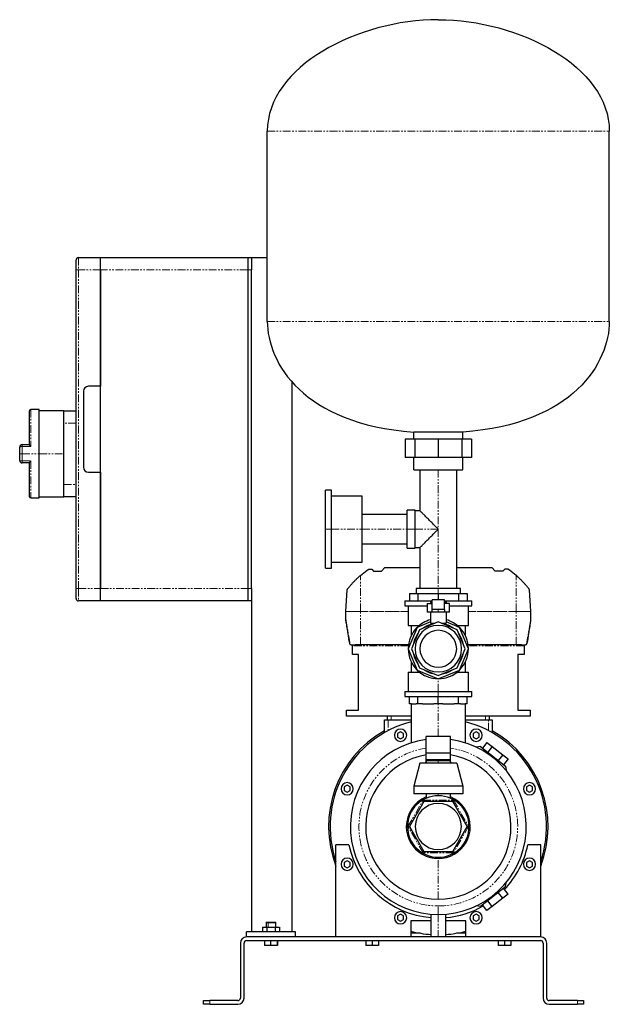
# Model space of a CAD drawing. Header units: millimetres. Extents: x 15 to 1416, y 13 to 816.
# Tile 3 of 3: x 935 to 1416, y 13 to 816. Entities that reach past the tile are written whole.
import ezdxf

# ---------------------------------------------------------------- set-up
doc = ezdxf.new("R2010")
doc.units = ezdxf.units.MM
doc.linetypes.add('PHANTOM', pattern=[12.7, 6.35, -1.27, 1.27, -1.27, 1.27, -1.27])

msp = doc.modelspace()

# ---------------------------------------------------------------- linework, layer by layer
at = {"color": 7, "linetype": 'Continuous', "lineweight": 25}
for p, q in [((1137.26, 569.81), (1137.26, 724.81)), ((1416.26, 569.81), (1416.26, 724.81)), ((981.26, 611.81), (981.26, 619.81)), ((983.26, 621.81), (1001.26, 621.81)), ((1001.26, 621.81), (1121.26, 621.81)), ((1001.26, 611.81), (1001.26, 621.81)), ((1121.26, 621.81), (1121.26, 611.81)), ((1121.26, 621.81), (1124.26, 621.81)), ((1124.26, 621.81), (1124.26, 611.81)), ((1124.26, 621.81), (1137.26, 621.81)), ((981.26, 351.81), (981.26, 611.81)), ((1001.26, 351.81), (1001.26, 611.81)), ((1001.26, 611.81), (1001.26, 516.81)), ((1121.26, 611.81), (1121.26, 351.81)), ((1124.26, 351.81), (1124.26, 611.81)), ((1001.26, 516.81), (991.26, 516.81)), ((1157.26, 520.64), (1157.26, 71.81)), ((987.26, 512.81), (987.26, 450.81)), ((943.26, 469.2), (943.26, 496.81)), ((951.26, 497.81), (944.26, 497.81)), ((951.26, 461.81), (951.26, 497.81)), ((971.26, 496.81), (951.26, 496.81)), ((971.26, 496.81), (981.26, 496.81)), ((971.26, 486.81), (971.26, 496.81)), ((971.26, 461.81), (971.26, 486.81)), ((1249.7, 473.81), (1249.7, 458.81)), ((1257.62, 473.81), (1249.7, 473.81)), ((1296.76, 479.51), (1256.76, 479.51)), ((1256.76, 473.81), (1256.76, 479.51)), ((1257.62, 473.81), (1257.62, 458.81)), ((1276.76, 473.81), (1257.62, 473.81)), ((1276.76, 473.81), (1276.76, 458.81)), ((1295.89, 473.81), (1276.76, 473.81)), ((1295.89, 473.81), (1295.89, 458.81)), ((1303.82, 473.81), (1295.89, 473.81)), ((1296.76, 473.81), (1296.76, 479.51)), ((1303.82, 473.81), (1303.82, 458.81)), ((935.26, 461.81), (935.26, 467.31)), ((937.26, 469.31), (943.26, 469.31)), ((935.26, 456.31), (935.26, 461.81)), ((951.26, 425.81), (951.26, 461.81)), ((971.26, 436.81), (971.26, 461.81)), ((1257.62, 458.81), (1249.7, 458.81)), ((1256.76, 448.81), (1256.76, 458.81)), ((1276.76, 458.81), (1257.62, 458.81)), ((1295.89, 458.81), (1276.76, 458.81)), ((1303.82, 458.81), (1295.89, 458.81)), ((1296.76, 448.81), (1296.76, 458.81)), ((943.26, 454.31), (937.26, 454.31)), ((943.26, 426.81), (943.26, 454.43)), ((991.26, 446.81), (1001.26, 446.81)), ((1001.26, 446.81), (1001.26, 351.81)), ((1256.76, 448.81), (1296.76, 448.81)), ((1261.76, 448.81), (1261.76, 415.31)), ((1291.76, 351.81), (1291.76, 448.81)), ((971.26, 426.81), (971.26, 436.81)), ((944.26, 425.81), (951.26, 425.81)), ((951.26, 426.81), (971.26, 426.81)), ((981.26, 426.81), (971.26, 426.81)), ((1189.66, 432.11), (1184.66, 432.11)), ((1184.66, 400.31), (1184.66, 432.11)), ((1189.66, 400.31), (1189.66, 432.11)), ((1214.66, 427.11), (1189.66, 427.11)), ((1214.66, 400.31), (1214.66, 427.11)), ((1251.26, 412.31), (1214.66, 412.31)), ((1257.76, 415.81), (1251.26, 415.81)), ((1251.26, 400.31), (1251.26, 415.81)), ((1257.76, 400.31), (1257.76, 415.81)), ((1261.76, 415.31), (1257.76, 415.31)), ((1184.66, 368.51), (1184.66, 400.31)), ((1189.66, 368.51), (1189.66, 400.31)), ((1214.66, 373.51), (1214.66, 400.31)), ((1251.26, 384.81), (1251.26, 400.31)), ((1257.76, 384.81), (1257.76, 400.31)), ((1214.66, 388.31), (1251.26, 388.31)), ((1251.26, 384.81), (1257.76, 384.81)), ((1257.76, 385.31), (1261.76, 385.31)), ((1261.76, 385.31), (1261.76, 351.81)), ((1189.66, 373.51), (1214.66, 373.51)), ((1184.66, 368.51), (1189.66, 368.51)), ((1218.78, 366.89), (1220.03, 367.57)), ((1220.03, 367.57), (1222.51, 367.57)), ((1222.51, 367.57), (1223.99, 366.11)), ((1223.99, 366.11), (1230.28, 366.11)), ((1230.28, 366.11), (1233.08, 369.11)), ((1233.08, 369.11), (1261.76, 369.11)), ((1291.76, 369.11), (1320.43, 369.11)), ((1323.23, 366.11), (1320.43, 369.11)), ((1329.52, 366.11), (1323.23, 366.11)), ((1331, 367.57), (1329.52, 366.11)), ((1333.48, 367.57), (1331, 367.57)), ((1334.73, 366.89), (1333.48, 367.57)), ((981.26, 343.81), (981.26, 351.81)), ((1001.26, 341.81), (1001.26, 351.81)), ((1121.26, 351.81), (1121.26, 341.81)), ((1124.26, 351.81), (1124.26, 341.81)), ((1201.38, 333.24), (1202.3, 350.92)), ((1253.31, 347.81), (1253.31, 341.81)), ((1253.31, 347.81), (1260.17, 347.81)), ((1258.76, 351.81), (1258.76, 347.81)), ((1276.76, 351.81), (1258.76, 351.81)), ((1260.17, 347.81), (1260.17, 341.81)), ((1260.17, 347.81), (1276.76, 347.81)), ((1294.76, 351.81), (1276.76, 351.81)), ((1276.76, 347.81), (1276.76, 342.56)), ((1276.76, 347.81), (1293.34, 347.81)), ((1293.34, 347.81), (1293.34, 341.81)), ((1293.34, 347.81), (1300.21, 347.81)), ((1294.76, 347.81), (1294.76, 351.81)), ((1300.21, 347.81), (1300.21, 341.81)), ((1352.14, 333.24), (1351.21, 350.92)), ((1001.26, 341.81), (983.26, 341.81)), ((1121.26, 341.81), (1001.26, 341.81)), ((1124.26, 341.81), (1121.26, 341.81)), ((1124.26, 341.81), (1124.26, 71.81)), ((1249.33, 341.81), (1249.33, 337.81)), ((1249.33, 341.81), (1271.76, 341.81)), ((1249.33, 337.81), (1267.76, 337.81)), ((1252.25, 337.81), (1252.25, 321.81)), ((1267.76, 339.56), (1267.76, 332.56)), ((1267.76, 339.56), (1271.76, 339.56)), ((1270.26, 340.96), (1270.26, 339.56)), ((1270.26, 340.96), (1271.76, 340.96)), ((1271.76, 334.9), (1271.76, 342.56)), ((1281.76, 342.56), (1271.76, 342.56)), ((1281.76, 334.9), (1281.76, 342.56)), ((1281.76, 341.81), (1304.18, 341.81)), ((1281.76, 340.96), (1283.26, 340.96)), ((1285.76, 339.56), (1281.76, 339.56)), ((1283.26, 340.96), (1283.26, 339.56)), ((1285.76, 332.56), (1285.76, 339.56)), ((1285.76, 337.81), (1304.18, 337.81)), ((1301.26, 321.81), (1301.26, 337.81)), ((1304.18, 337.81), (1304.18, 341.81)), ((1201.39, 326.33), (1201.37, 333.18)), ((1271.76, 332.56), (1267.76, 332.56)), ((1270.26, 332.56), (1270.26, 323.54)), ((1276.76, 334.9), (1271.76, 334.9)), ((1276.76, 332.56), (1271.76, 332.56)), ((1281.76, 334.9), (1276.76, 334.9)), ((1281.76, 332.56), (1276.76, 332.56)), ((1285.76, 332.56), (1281.76, 332.56)), ((1283.26, 332.56), (1283.26, 323.54)), ((1352.13, 326.33), (1352.14, 333.18)), ((1252.25, 321.81), (1261.29, 321.81)), ((1254.65, 321.81), (1254.65, 313.38)), ((1270.26, 324.68), (1259.39, 320.18)), ((1276.76, 324.68), (1261.3, 318.27)), ((1270.26, 323.54), (1274.02, 323.54)), ((1292.21, 318.27), (1276.76, 324.68)), ((1279.49, 323.54), (1283.26, 323.54)), ((1294.12, 320.18), (1283.26, 324.68)), ((1292.22, 321.81), (1301.26, 321.81)), ((1298.86, 313.38), (1298.86, 321.81)), ((1259.39, 320.18), (1252.2, 302.81)), ((1261.3, 318.27), (1254.89, 302.81)), ((1298.62, 302.81), (1292.21, 318.27)), ((1301.31, 302.81), (1294.12, 320.18)), ((1205.76, 306.11), (1205.45, 306.11)), ((1206.76, 298.11), (1206.76, 306.11)), ((1206.76, 306.11), (1206.93, 306.11)), ((1213.26, 306.11), (1208.89, 306.11)), ((1252.48, 306.11), (1213.26, 306.11)), ((1340.26, 306.11), (1301.03, 306.11)), ((1344.62, 306.11), (1340.26, 306.11)), ((1346.58, 306.11), (1346.76, 306.11)), ((1346.76, 306.11), (1346.76, 298.11)), ((1348.06, 306.11), (1347.76, 306.11)), ((1211.76, 298.11), (1206.76, 298.11)), ((1211.76, 252.81), (1211.76, 298.11)), ((1252.2, 302.81), (1259.39, 285.45)), ((1254.89, 302.81), (1261.3, 287.35)), ((1292.21, 287.35), (1298.62, 302.81)), ((1294.12, 285.45), (1301.31, 302.81)), ((1346.76, 298.11), (1341.76, 298.11)), ((1341.76, 298.11), (1341.76, 252.81)), ((1254.65, 292.25), (1254.65, 283.81)), ((1298.86, 283.81), (1298.86, 292.25)), ((1252.25, 283.81), (1252.25, 267.81)), ((1252.25, 283.81), (1261.29, 283.81)), ((1259.39, 285.45), (1276.76, 278.26)), ((1261.3, 287.35), (1276.76, 280.95)), ((1276.76, 280.95), (1292.21, 287.35)), ((1276.76, 278.26), (1294.12, 285.45)), ((1292.22, 283.81), (1301.26, 283.81)), ((1301.26, 267.81), (1301.26, 283.81)), ((1249.33, 267.81), (1249.33, 263.81)), ((1249.33, 267.81), (1276.76, 267.81)), ((1276.76, 267.81), (1304.18, 267.81)), ((1304.18, 263.81), (1304.18, 267.81)), ((1249.33, 263.81), (1276.76, 263.81)), ((1253.31, 257.81), (1253.31, 263.81)), ((1254.8, 257.81), (1253.31, 257.81)), ((1254.51, 257.81), (1254.51, 226.03)), ((1254.8, 257.81), (1258.68, 257.81)), ((1260.17, 257.81), (1258.68, 257.81)), ((1260.17, 257.81), (1260.17, 263.81)), ((1263.78, 257.81), (1260.17, 257.81)), ((1263.78, 257.81), (1273.15, 257.81)), ((1276.76, 257.81), (1273.15, 257.81)), ((1276.76, 263.81), (1304.18, 263.81)), ((1276.76, 257.81), (1276.76, 263.81)), ((1280.36, 257.81), (1276.76, 257.81)), ((1280.36, 257.81), (1289.73, 257.81)), ((1293.34, 257.81), (1289.73, 257.81)), ((1293.34, 257.81), (1293.34, 263.81)), ((1294.83, 257.81), (1293.34, 257.81)), ((1294.83, 257.81), (1298.71, 257.81)), ((1300.21, 257.81), (1298.71, 257.81)), ((1299.01, 226.03), (1299.01, 257.81)), ((1300.21, 257.81), (1300.21, 263.81)), ((1201.76, 247.81), (1201.76, 252.81)), ((1201.76, 252.81), (1211.76, 252.81)), ((1341.76, 252.81), (1351.76, 252.81)), ((1351.76, 252.81), (1351.76, 247.81)), ((1254.51, 247.81), (1201.76, 247.81)), ((1232.76, 234.31), (1232.76, 244.81)), ((1232.76, 244.81), (1235.76, 244.81)), ((1235.26, 244.81), (1235.26, 247.81)), ((1235.76, 244.81), (1254.51, 244.81)), ((1351.76, 247.81), (1299.01, 247.81)), ((1299.01, 244.81), (1317.76, 244.81)), ((1317.76, 244.81), (1320.76, 244.81)), ((1318.26, 247.81), (1318.26, 244.81)), ((1320.76, 244.81), (1320.76, 234.31)), ((1245.95, 235.07), (1243.45, 233.63)), ((1243.45, 233.63), (1243.45, 230.74)), ((1248.45, 233.63), (1245.95, 235.07)), ((1248.45, 230.74), (1248.45, 233.63)), ((1307.56, 235.07), (1305.06, 233.63)), ((1305.06, 233.63), (1305.06, 230.74)), ((1310.06, 233.63), (1307.56, 235.07)), ((1310.06, 230.74), (1310.06, 233.63)), ((1243.45, 230.74), (1245.95, 229.3)), ((1245.95, 229.3), (1248.45, 230.74)), ((1286.76, 231.33), (1266.76, 231.33)), ((1266.76, 218), (1266.76, 231.33)), ((1286.76, 218), (1286.76, 231.33)), ((1305.06, 230.74), (1307.56, 229.3)), ((1307.56, 229.3), (1310.06, 230.74)), ((1316.44, 226.43), (1312.75, 221.7)), ((1316.44, 226.43), (1320.76, 223.05)), ((1266.76, 209.41), (1266.76, 218)), ((1266.76, 218), (1286.76, 218)), ((1286.76, 211.41), (1286.76, 218)), ((1311.15, 222.95), (1307.74, 222.53)), ((1311.15, 222.95), (1331.64, 206.94)), ((1320.76, 223.05), (1317.07, 218.32)), ((1320.76, 223.05), (1329.41, 216.3)), ((1261.76, 209.41), (1256.76, 190.66)), ((1291.76, 209.41), (1261.76, 209.41)), ((1266.76, 210.58), (1265.76, 209.41)), ((1267.76, 212.41), (1266.76, 211.41)), ((1266.76, 211.41), (1266.76, 209.41)), ((1276.76, 211.41), (1266.76, 211.41)), ((1267.76, 212.41), (1276.76, 212.41)), ((1276.76, 212.41), (1285.76, 212.41)), ((1286.76, 211.41), (1276.76, 211.41)), ((1286.76, 211.41), (1285.76, 212.41)), ((1286.76, 209.41), (1286.76, 211.41)), ((1287.75, 209.41), (1286.76, 210.58)), ((1291.76, 209.41), (1296.76, 190.66)), ((1329.41, 216.3), (1325.71, 211.57)), ((1329.41, 216.3), (1333.73, 212.92)), ((1333.73, 212.92), (1330.04, 208.19)), ((1331.64, 206.94), (1332.05, 203.53)), ((1202.38, 191.51), (1199.88, 190.06)), ((1199.88, 190.06), (1199.88, 187.18)), ((1199.88, 187.18), (1202.38, 185.73)), ((1204.88, 190.06), (1202.38, 191.51)), ((1202.38, 185.73), (1204.88, 187.18)), ((1204.88, 187.18), (1204.88, 190.06)), ((1296.76, 190.66), (1256.76, 190.66)), ((1256.76, 190.66), (1256.76, 184.41)), ((1296.76, 190.66), (1296.76, 184.41)), ((1351.13, 191.51), (1348.63, 190.06)), ((1348.63, 190.06), (1348.63, 187.18)), ((1348.63, 187.18), (1351.13, 185.73)), ((1353.63, 190.06), (1351.13, 191.51)), ((1351.13, 185.73), (1353.63, 187.18)), ((1353.63, 187.18), (1353.63, 190.06)), ((1264.95, 178.26), (1253.14, 157.81)), ((1296.76, 184.41), (1256.76, 184.41)), ((1288.56, 178.26), (1264.95, 178.26)), ((1266.76, 184.41), (1266.76, 180.84)), ((1286.76, 180.84), (1286.76, 184.41)), ((1300.37, 157.81), (1288.56, 178.26)), ((1253.14, 157.81), (1264.95, 137.36)), ((1288.56, 137.36), (1300.37, 157.81)), ((1203.78, 142.81), (1193.26, 142.81)), ((1193.26, 67.81), (1193.26, 142.81)), ((1264.95, 137.36), (1288.56, 137.36)), ((1360.26, 142.81), (1349.73, 142.81)), ((1360.26, 67.81), (1360.26, 142.81)), ((1202.38, 129.89), (1199.88, 128.45)), ((1204.88, 128.45), (1202.38, 129.89)), ((1351.13, 129.89), (1348.63, 128.45)), ((1353.63, 128.45), (1351.13, 129.89)), ((1199.88, 128.45), (1199.88, 125.56)), ((1199.88, 125.56), (1202.38, 124.12)), ((1202.38, 124.12), (1204.88, 125.56)), ((1204.88, 125.56), (1204.88, 128.45)), ((1348.63, 128.45), (1348.63, 125.56)), ((1348.63, 125.56), (1351.13, 124.12)), ((1351.13, 124.12), (1353.63, 125.56)), ((1353.63, 125.56), (1353.63, 128.45)), ((1331.64, 108.69), (1311.15, 92.68)), ((1333.73, 102.71), (1330.04, 107.44)), ((1331.64, 108.69), (1332.05, 112.1)), ((1320.76, 92.58), (1317.07, 97.31)), ((1329.41, 99.33), (1320.76, 92.58)), ((1329.41, 99.33), (1325.71, 104.06)), ((1333.73, 102.71), (1329.41, 99.33)), ((1311.15, 92.68), (1307.74, 93.1)), ((1316.44, 89.2), (1312.75, 93.93)), ((1320.76, 92.58), (1316.44, 89.2)), ((1245.95, 86.33), (1243.45, 84.88)), ((1243.45, 84.88), (1243.45, 82)), ((1243.45, 82), (1245.95, 80.55)), ((1248.45, 84.88), (1245.95, 86.33)), ((1245.95, 80.55), (1248.45, 82)), ((1248.45, 82), (1248.45, 84.88)), ((1270.76, 80.81), (1254.26, 80.81)), ((1254.26, 80.81), (1254.26, 67.81)), ((1270.76, 86.32), (1270.76, 67.81)), ((1282.76, 67.81), (1282.76, 86.32)), ((1299.26, 80.81), (1282.76, 80.81)), ((1299.26, 67.81), (1299.26, 80.81)), ((1307.56, 86.33), (1305.06, 84.88)), ((1305.06, 84.88), (1305.06, 82)), ((1305.06, 82), (1307.56, 80.55)), ((1310.06, 84.88), (1307.56, 86.33)), ((1307.56, 80.55), (1310.06, 82)), ((1310.06, 82), (1310.06, 84.88)), ((1133.33, 75.81), (1133.33, 71.81)), ((1133.33, 75.81), (1136.79, 75.81)), ((1136.56, 79.81), (1136.26, 79.51)), ((1136.26, 79.51), (1136.26, 75.81)), ((1136.26, 79.51), (1138.07, 79.51)), ((1136.56, 79.81), (1138.23, 79.81)), ((1136.79, 75.81), (1136.79, 71.81)), ((1136.79, 75.81), (1143.72, 75.81)), ((1138.07, 79.51), (1144.26, 79.51)), ((1138.23, 79.81), (1143.96, 79.81)), ((1143.72, 75.81), (1143.72, 71.81)), ((1143.72, 75.81), (1147.18, 75.81)), ((1144.26, 79.51), (1143.96, 79.81)), ((1144.26, 75.81), (1144.26, 79.51)), ((1147.18, 75.81), (1147.18, 71.81)), ((1160.26, 71.81), (1120.26, 71.81)), ((1120.26, 67.81), (1120.26, 71.81)), ((1360.26, 67.81), (1120.26, 67.81)), ((1120.26, 64.81), (1360.26, 64.81)), ((1134.9, 64.81), (1134.9, 60.81)), ((1139.93, 64.81), (1139.93, 60.81)), ((1145.28, 64.81), (1145.28, 60.81)), ((1145.61, 64.81), (1145.61, 60.81)), ((1160.26, 67.81), (1160.26, 71.81)), ((1217.56, 64.81), (1217.56, 60.81)), ((1222.76, 64.81), (1222.76, 60.81)), ((1227.95, 64.81), (1227.95, 60.81)), ((1261.95, 70.81), (1254.26, 70.81)), ((1299.26, 70.81), (1291.56, 70.81)), ((1325.56, 64.81), (1325.56, 60.81)), ((1330.76, 64.81), (1330.76, 60.81)), ((1335.95, 64.81), (1335.95, 60.81)), ((1115.26, 62.81), (1115.26, 17.81)), ((1118.26, 17.81), (1118.26, 62.81)), ((1139.93, 60.81), (1134.9, 60.81)), ((1145.28, 60.81), (1139.93, 60.81)), ((1145.61, 60.81), (1145.28, 60.81)), ((1222.76, 60.81), (1217.56, 60.81)), ((1227.95, 60.81), (1222.76, 60.81)), ((1330.76, 60.81), (1325.56, 60.81)), ((1335.95, 60.81), (1330.76, 60.81)), ((1362.26, 62.81), (1362.26, 17.81)), ((1365.26, 17.81), (1365.26, 62.81)), ((1085.26, 12.81), (1085.26, 15.81)), ((1085.26, 15.81), (1090.26, 15.81)), ((1090.26, 12.81), (1085.26, 12.81)), ((1113.26, 15.81), (1090.26, 15.81)), ((1090.26, 12.81), (1113.26, 12.81)), ((1390.26, 15.81), (1367.26, 15.81)), ((1367.26, 12.81), (1390.26, 12.81)), ((1390.26, 15.81), (1395.26, 15.81)), ((1395.26, 12.81), (1390.26, 12.81)), ((1395.26, 15.81), (1395.26, 12.81))]:
    msp.add_line(p, q, dxfattribs=at)
at = {"color": 8, "linetype": 'PHANTOM', "lineweight": 18}
for p, q in [((1137.26, 724.81), (1416.26, 724.81)), ((983.26, 621.81), (983.26, 611.81)), ((983.26, 611.81), (981.26, 611.81)), ((983.26, 611.81), (983.26, 351.81)), ((1001.26, 611.81), (983.26, 611.81)), ((1121.26, 611.81), (1001.26, 611.81)), ((1124.26, 611.81), (1121.26, 611.81)), ((1137.26, 569.81), (1416.26, 569.81)), ((944.26, 497.81), (944.26, 467.64)), ((981.26, 486.81), (971.26, 486.81)), ((937.26, 469.31), (937.26, 467.64)), ((937.26, 467.64), (937.26, 461.81)), ((944.26, 467.64), (937.26, 467.64)), ((937.26, 461.81), (935.26, 461.81)), ((937.26, 461.81), (951.26, 461.81)), ((937.26, 461.81), (937.26, 455.99)), ((951.26, 461.81), (971.26, 461.81)), ((937.26, 455.99), (944.26, 455.99)), ((937.26, 454.31), (937.26, 455.99)), ((944.26, 455.99), (944.26, 425.81)), ((1276.76, 448.81), (1276.76, 400.31)), ((971.26, 436.81), (981.26, 436.81)), ((1184.66, 400.31), (1189.66, 400.31)), ((1189.66, 400.31), (1214.66, 400.31)), ((1214.66, 400.31), (1251.26, 400.31)), ((1251.26, 400.31), (1257.76, 400.31)), ((1257.76, 400.31), (1276.76, 400.31)), ((1276.76, 400.31), (1276.76, 351.81)), ((1213.26, 333.24), (1213.26, 362.6)), ((1340.26, 333.24), (1340.26, 362.6)), ((983.26, 351.81), (981.26, 351.81)), ((983.26, 351.81), (983.26, 341.81)), ((983.26, 351.81), (1001.26, 351.81)), ((1001.26, 351.81), (1121.26, 351.81)), ((1121.26, 351.81), (1124.26, 351.81)), ((1276.76, 347.81), (1276.76, 351.81)), ((1213.26, 333.18), (1201.37, 333.18)), ((1201.38, 333.24), (1213.26, 333.24)), ((1213.26, 333.24), (1213.26, 333.18)), ((1213.26, 333.24), (1252.25, 333.24)), ((1252.25, 333.24), (1213.26, 333.18)), ((1213.26, 306.11), (1213.26, 333.18)), ((1276.76, 332.56), (1276.76, 334.9)), ((1301.26, 333.24), (1340.26, 333.24)), ((1340.26, 333.18), (1301.26, 333.24)), ((1340.26, 333.24), (1340.26, 333.18)), ((1340.26, 333.24), (1352.14, 333.24)), ((1352.14, 333.18), (1340.26, 333.18)), ((1340.26, 306.11), (1340.26, 333.18)), ((1252.36, 305.11), (1206.93, 305.11)), ((1346.58, 305.11), (1301.15, 305.11)), ((1276.76, 267.81), (1276.76, 278.26)), ((1276.76, 263.81), (1276.76, 267.81)), ((1276.76, 231.33), (1276.76, 257.81)), ((1235.76, 244.81), (1235.76, 235.96)), ((1238.26, 247.81), (1238.26, 244.81)), ((1315.26, 244.81), (1315.26, 247.81)), ((1317.76, 235.96), (1317.76, 244.81)), ((1276.76, 212.41), (1276.76, 211.41)), ((1276.76, 211.41), (1276.76, 209.41)), ((1251.99, 157.81), (1264.37, 179.26)), ((1264.37, 179.26), (1289.14, 179.26)), ((1276.76, 184.41), (1276.76, 182.91)), ((1289.14, 179.26), (1301.52, 157.81)), ((1264.37, 136.36), (1251.99, 157.81)), ((1301.52, 157.81), (1289.14, 136.36)), ((1289.14, 136.36), (1264.37, 136.36)), ((1276.76, 98.56), (1276.76, 131.71)), ((1276.76, 86.06), (1276.76, 93.06)), ((1276.76, 86.06), (1276.76, 67.81)), ((1138.23, 79.81), (1138.07, 79.51)), ((1138.07, 75.81), (1138.07, 79.51)), ((1090.26, 15.81), (1090.26, 12.81)), ((1390.26, 12.81), (1390.26, 15.81))]:
    msp.add_line(p, q, dxfattribs=at)
at = {"color": 7, "linetype": 'Continuous', "lineweight": 25, "flags": 128}
for points in [[(1206.93, 305.11), (1206.93, 305.67), (1206.93, 306.11)], [(1346.58, 306.11), (1346.58, 305.55), (1346.58, 305.11)], [(1255.54, 70.81), (1254.49, 71.08), (1254.26, 71.14)], [(1299.26, 71.14), (1299.03, 71.08), (1297.97, 70.81)]]:
    msp.add_lwpolyline(points, dxfattribs=at)
at = {"color": 7, "linetype": 'Continuous', "lineweight": 25}
for centre, radius, start, end in [((983.26, 619.81), 2, 90, 180), ((991.26, 512.81), 4, 90, 180), ((944.26, 496.81), 1, 90, 180), ((937.26, 467.31), 2, 90, 180), ((937.26, 456.31), 2, 180, 270), ((991.26, 450.81), 4, 180, 270), ((944.26, 426.81), 1, 180, 270), ((983.26, 343.81), 2, 180, 270), ((1202.37, 333.19), 1, 177, 180.1), ((1351.14, 333.19), 1, 359.9, 3), ((1202.39, 326.33), 1, 180.1, 189.05406), ((1276.76, 302.81), 18.97, 90, 270), ((1276.76, 302.81), 24.5, 105.38514, 134.68742), ((1276.76, 302.81), 20.73, 99.50736, 125.49264), ((1276.76, 302.81), 18.97, 270, 90), ((1276.76, 302.81), 20.73, 54.50736, 80.49264), ((1276.76, 302.81), 24.5, 45.31258, 74.61486), ((1351.13, 326.33), 1, 350.94594, 359.9), ((1276.76, 302.81), 24.5, 135.31258, 180), ((1276.76, 302.81), 20.73, 144.50736, 170.49264), ((1276.76, 302.81), 15, 90, 270), ((1276.76, 302.81), 15, 270, 90), ((1276.76, 302.81), 20.73, 9.50736, 35.49264), ((1276.76, 302.81), 24.5, 0, 44.68742), ((1276.76, 302.81), 24.5, 180, 224.68742), ((1276.76, 302.81), 20.73, 189.50736, 215.49264), ((1276.76, 302.81), 20.73, 324.50736, 350.49264), ((1276.76, 302.81), 24.5, 315.31258, 0), ((1276.76, 302.81), 24.5, 225.31258, 314.68742), ((1276.76, 302.81), 20.73, 234.50736, 260.49264), ((1276.76, 302.81), 20.73, 279.50736, 305.49264), ((1276.76, 157.81), 88.25, 104.60327, 198.88402), ((1276.76, 157.81), 88.25, 341.11598, 75.39673), ((1276.76, 157.81), 89.55, 119.42906, 201.18159), ((1245.95, 232.19), 5, 90, 270), ((1245.95, 232.19), 5, 270, 90), ((1307.56, 232.19), 5, 90, 270), ((1307.56, 232.19), 5, 270, 90), ((1276.76, 157.81), 89.55, 338.81841, 60.57094), ((1276.76, 157.81), 71.75, 98.01156, 270), ((1276.76, 157.81), 71.75, 270, 81.98844), ((1276.76, 157.81), 59.25, 99.71668, 270), ((1276.76, 157.81), 59.25, 270, 80.28332), ((1202.38, 188.62), 5, 90, 270), ((1202.38, 188.62), 5, 270, 90), ((1351.13, 188.62), 5, 90, 270), ((1351.13, 188.62), 5, 270, 90), ((1276.76, 157.81), 26.1, 112.52843, 180), ((1276.76, 157.81), 25.1, 0, 180), ((1276.76, 157.81), 26.1, 0, 67.47157), ((1276.76, 157.81), 18.83, 0, 180), ((1276.76, 157.81), 26.1, 179.99999, 0.00001), ((1276.76, 157.81), 25.1, 180, 0), ((1276.76, 157.81), 18.83, 180, 0), ((1276.76, 157.81), 74.5, 191.61546, 265.38057), ((1276.76, 157.81), 74.5, 316.46723, 348.38454), ((1202.38, 127.01), 5, 90, 270), ((1202.38, 127.01), 5, 270, 90), ((1351.13, 127.01), 5, 90, 270), ((1351.13, 127.01), 5, 270, 90), ((1245.95, 83.44), 5, 90, 270), ((1245.95, 83.44), 5, 270, 90), ((1276.76, 157.81), 74.5, 274.61943, 299.53277), ((1307.56, 83.44), 5, 90, 270), ((1307.56, 83.44), 5, 270, 90), ((1276.76, 157.81), 88.25, 255.22893, 266.10153), ((1276.76, 157.81), 88.25, 273.89847, 284.77107), ((1120.26, 62.81), 5, 90, 180), ((1120.26, 62.81), 2, 90, 180), ((1360.26, 62.81), 5, 0, 90), ((1360.26, 62.81), 2, 0, 90), ((1113.26, 17.81), 5, 270, 0), ((1113.26, 17.81), 2, 270, 0), ((1367.26, 17.81), 5, 180, 270), ((1367.26, 17.81), 2, 180, 270)]:
    msp.add_arc(centre, radius, start, end, dxfattribs=at)
at = {"color": 8, "linetype": 'PHANTOM', "lineweight": 18}
for centre, radius, start, end in [((936.77, 464.3), 3.37, 81.68985, 116.68782), ((936.77, 459.32), 3.37, 243.31218, 278.31015), ((1276.76, 157.81), 64.75, 98.88433, 270), ((1276.76, 157.81), 64.75, 270, 81.11567)]:
    msp.add_arc(centre, radius, start, end, dxfattribs=at)
at = {"color": 7, "linetype": 'Continuous', "lineweight": 25}
for points in [[(1276.76, 815.81), (1211.24, 815.81), (1137.26, 777.96), (1137.26, 724.81)], [(1276.76, 815.81), (1342.27, 815.81), (1416.26, 777.96), (1416.26, 724.81)], [(1137.26, 569.81), (1137.26, 536.22), (1166.45, 485.97), (1256.76, 479.51)], [(1416.26, 569.81), (1416.26, 536.22), (1387.06, 485.97), (1296.76, 479.51)], [(1213.26, 362.6), (1215.03, 364.11), (1216.87, 365.55), (1218.78, 366.89)], [(1340.26, 362.6), (1338.48, 364.11), (1336.64, 365.55), (1334.73, 366.89)]]:
    msp.add_open_spline(points, degree=3, dxfattribs=at)
for points, knots in [([(944.26, 467.64), (944.23, 467.68), (944.17, 467.76), (944.09, 467.87), (944.03, 467.96), (943.97, 468.04), (943.88, 468.17), (943.75, 468.35), (943.6, 468.56), (943.47, 468.76), (943.37, 468.92), (943.3, 469.04), (943.26, 469.13), (943.26, 469.18), (943.26, 469.2)], [0, 0, 0, 0, 0.063856, 0.120873, 0.171052, 0.214393, 0.250897, 0.383944, 0.499792, 0.631929, 0.749742, 0.839158, 0.922245, 1, 1, 1, 1]), ([(943.26, 454.43), (943.26, 454.44), (943.26, 454.46), (943.27, 454.49), (943.28, 454.54), (943.3, 454.59), (943.33, 454.64), (943.38, 454.73), (943.47, 454.87), (943.6, 455.06), (943.75, 455.28), (943.9, 455.49), (944.08, 455.73), (944.19, 455.9), (944.26, 455.99)], [0, 0, 0, 0, 0.038302, 0.077798, 0.118633, 0.160938, 0.20483, 0.250416, 0.368189, 0.500359, 0.616166, 0.749246, 0.853253, 1, 1, 1, 1]), ([(1276.76, 400.31), (1276.13, 400.94), (1275.47, 401.6), (1274.06, 403.01), (1273.32, 403.75), (1271.79, 405.28), (1270.99, 406.08), (1269.37, 407.69), (1268.56, 408.51), (1266.96, 410.11), (1266.17, 410.89), (1264.73, 412.34), (1264.07, 413), (1262.97, 414.1), (1262.52, 414.55), (1261.91, 415.16), (1261.76, 415.31), (1261.76, 415.31)], [0, 0, 0, 0, 0.125, 0.125, 0.25, 0.25, 0.375, 0.375, 0.5, 0.5, 0.625, 0.625, 0.75, 0.75, 0.875, 0.875, 1, 1, 1, 1]), ([(1261.76, 385.31), (1261.76, 385.31), (1261.91, 385.47), (1262.52, 386.08), (1262.97, 386.52), (1264.07, 387.63), (1264.73, 388.29), (1266.17, 389.73), (1266.96, 390.51), (1268.56, 392.11), (1269.37, 392.93), (1270.99, 394.55), (1271.79, 395.35), (1273.32, 396.88), (1274.06, 397.62), (1275.47, 399.02), (1276.13, 399.69), (1276.76, 400.31)], [0, 0, 0, 0, 0.125, 0.125, 0.25, 0.25, 0.375, 0.375, 0.5, 0.5, 0.625, 0.625, 0.75, 0.75, 0.875, 0.875, 1, 1, 1, 1]), ([(1202.3, 350.92), (1202.3, 350.92), (1202.3, 350.92), (1202.31, 350.93), (1202.33, 350.96), (1202.35, 350.99), (1202.38, 351.02), (1202.42, 351.07), (1202.46, 351.13), (1202.51, 351.19), (1202.56, 351.26), (1202.7, 351.44), (1202.97, 351.8), (1203.45, 352.41), (1204.02, 353.12), (1204.65, 353.88), (1205.34, 354.7), (1206.32, 355.83), (1207.4, 357.01), (1208.54, 358.19), (1209.44, 359.09), (1210.36, 359.98), (1211.15, 360.72), (1211.79, 361.31), (1212.28, 361.74), (1212.76, 362.17), (1213.09, 362.45), (1213.26, 362.6)], [0, 0, 0, 0, 0.012261, 0.024517, 0.03679, 0.049101, 0.06147, 0.073919, 0.086467, 0.099134, 0.11194, 0.124903, 0.185586, 0.250113, 0.310905, 0.375035, 0.436448, 0.500087, 0.624469, 0.68702, 0.74985, 0.812641, 0.875038, 0.906629, 0.937962, 0.969073, 1, 1, 1, 1]), ([(1351.21, 350.92), (1351.21, 350.92), (1351.21, 350.92), (1351.2, 350.93), (1351.18, 350.96), (1351.16, 350.99), (1351.13, 351.02), (1351.1, 351.07), (1351.05, 351.13), (1351.01, 351.19), (1350.95, 351.26), (1350.82, 351.44), (1350.54, 351.8), (1350.07, 352.4), (1349.5, 353.11), (1348.88, 353.86), (1348.18, 354.69), (1347.2, 355.82), (1346.11, 357.01), (1344.97, 358.19), (1344.05, 359.11), (1343.13, 360.01), (1342.33, 360.75), (1341.7, 361.32), (1341.21, 361.77), (1340.73, 362.19), (1340.41, 362.46), (1340.26, 362.6)], [0, 0, 0, 0, 0.012117, 0.024284, 0.036513, 0.048817, 0.061209, 0.073701, 0.086304, 0.09903, 0.111891, 0.124898, 0.184762, 0.250107, 0.309388, 0.375028, 0.433854, 0.500081, 0.624465, 0.68709, 0.749847, 0.817639, 0.875036, 0.908188, 0.940061, 0.970663, 1, 1, 1, 1]), ([(1271.76, 332.56), (1271.76, 332.62), (1271.76, 332.74), (1271.76, 332.93), (1271.76, 333.16), (1271.76, 333.42), (1271.76, 333.78), (1271.76, 334.28), (1271.76, 334.68), (1271.76, 334.9)], [0, 0, 0, 0, 0.078024, 0.167034, 0.26703, 0.378016, 0.499991, 0.726691, 1, 1, 1, 1]), ([(1281.76, 334.9), (1281.76, 334.68), (1281.76, 334.28), (1281.76, 333.72), (1281.76, 333.26), (1281.76, 332.88), (1281.76, 332.66), (1281.76, 332.56)], [0, 0, 0, 0, 0.273271, 0.500031, 0.697191, 0.863845, 1, 1, 1, 1]), ([(1204.46, 306.96), (1203.99, 309.92), (1203.55, 312.66), (1202.79, 317.46), (1202.46, 319.52), (1201.93, 322.85), (1201.73, 324.11), (1201.46, 325.77), (1201.4, 326.17), (1201.4, 326.17)], [0, 0, 0, 0, 0.25, 0.25, 0.5, 0.5, 0.75, 0.75, 1, 1, 1, 1]), ([(1352.11, 326.17), (1352.11, 326.17), (1352.05, 325.77), (1351.78, 324.11), (1351.58, 322.85), (1351.05, 319.52), (1350.72, 317.46), (1349.96, 312.66), (1349.52, 309.92), (1349.05, 306.96)], [0, 0, 0, 0, 0.25, 0.25, 0.5, 0.5, 0.75, 0.75, 1, 1, 1, 1]), ([(1204.87, 306.3), (1204.85, 306.31), (1204.81, 306.35), (1204.75, 306.4), (1204.69, 306.46), (1204.64, 306.53), (1204.57, 306.62), (1204.5, 306.76), (1204.48, 306.88), (1204.46, 306.96)], [0, 0, 0, 0, 0.086626, 0.179861, 0.279799, 0.386516, 0.500074, 0.708047, 1, 1, 1, 1]), ([(1204.87, 306.3), (1204.89, 306.28), (1204.93, 306.25), (1205, 306.22), (1205.07, 306.19), (1205.17, 306.15), (1205.29, 306.12), (1205.4, 306.12), (1205.45, 306.11)], [0, 0, 0, 0, 0.122868, 0.246677, 0.371874, 0.498896, 0.749993, 1, 1, 1, 1]), ([(1205.76, 306.11), (1205.78, 306.11), (1205.84, 306.11), (1205.93, 306.1), (1206.01, 306.08), (1206.13, 306.05), (1206.27, 305.98), (1206.42, 305.87), (1206.56, 305.72), (1206.66, 305.56), (1206.72, 305.4), (1206.75, 305.26), (1206.75, 305.16), (1206.76, 305.11)], [0, 0, 0, 0, 0.063651, 0.126215, 0.187999, 0.24932, 0.376603, 0.499168, 0.626689, 0.749488, 0.834198, 0.916869, 1, 1, 1, 1]), ([(1206.93, 305.11), (1206.93, 305.14), (1206.93, 305.18), (1206.94, 305.24), (1206.96, 305.31), (1206.98, 305.37), (1207.02, 305.45), (1207.09, 305.56), (1207.23, 305.7), (1207.43, 305.84), (1207.72, 305.96), (1208.06, 306.05), (1208.46, 306.11), (1208.74, 306.11), (1208.89, 306.11)], [0, 0, 0, 0, 0.024537, 0.049076, 0.073954, 0.099495, 0.125997, 0.185971, 0.251522, 0.368036, 0.501642, 0.649775, 0.815378, 1, 1, 1, 1]), ([(1344.62, 306.11), (1344.7, 306.11), (1344.85, 306.11), (1345.06, 306.1), (1345.27, 306.08), (1345.46, 306.04), (1345.63, 306.01), (1345.84, 305.94), (1346.08, 305.84), (1346.28, 305.7), (1346.42, 305.56), (1346.5, 305.44), (1346.55, 305.33), (1346.58, 305.22), (1346.58, 305.15), (1346.58, 305.11)], [0, 0, 0, 0, 0.094728, 0.184559, 0.269641, 0.350151, 0.426298, 0.498329, 0.631989, 0.74862, 0.814171, 0.874223, 0.917752, 0.959181, 1, 1, 1, 1]), ([(1346.76, 305.11), (1346.76, 305.14), (1346.76, 305.2), (1346.77, 305.29), (1346.79, 305.37), (1346.81, 305.46), (1346.86, 305.58), (1346.95, 305.72), (1347.09, 305.87), (1347.24, 305.98), (1347.41, 306.06), (1347.58, 306.11), (1347.7, 306.11), (1347.76, 306.11)], [0, 0, 0, 0, 0.04998, 0.099445, 0.148935, 0.198989, 0.250127, 0.372663, 0.500009, 0.622642, 0.750113, 0.873459, 1, 1, 1, 1]), ([(1348.06, 306.11), (1348.1, 306.11), (1348.17, 306.12), (1348.27, 306.13), (1348.38, 306.16), (1348.51, 306.21), (1348.6, 306.27), (1348.64, 306.3)], [0, 0, 0, 0, 0.165947, 0.331948, 0.498952, 0.752221, 1, 1, 1, 1]), ([(1348.64, 306.3), (1348.66, 306.31), (1348.7, 306.34), (1348.76, 306.4), (1348.82, 306.46), (1348.87, 306.53), (1348.92, 306.6), (1348.97, 306.68), (1349.01, 306.78), (1349.04, 306.87), (1349.05, 306.94), (1349.05, 306.96)], [0, 0, 0, 0, 0.083688, 0.175725, 0.276068, 0.384596, 0.501121, 0.611615, 0.750604, 0.914631, 1, 1, 1, 1]), ([(1264.37, 179.26), (1264.44, 179.15), (1264.51, 179.02), (1264.65, 178.77), (1264.72, 178.65), (1264.84, 178.46), (1264.88, 178.38), (1264.94, 178.29), (1264.95, 178.26), (1264.95, 178.26)], [0, 0, 0, 0, 0.25, 0.25, 0.5, 0.5, 0.75, 0.75, 1, 1, 1, 1]), ([(1289.14, 179.26), (1289.07, 179.15), (1289, 179.02), (1288.86, 178.77), (1288.79, 178.65), (1288.68, 178.46), (1288.63, 178.38), (1288.57, 178.29), (1288.56, 178.26), (1288.56, 178.26)], [0, 0, 0, 0, 0.25, 0.25, 0.5, 0.5, 0.75, 0.75, 1, 1, 1, 1]), ([(1251.99, 157.81), (1252.12, 157.81), (1252.27, 157.81), (1252.55, 157.81), (1252.69, 157.81), (1252.92, 157.81), (1253, 157.81), (1253.12, 157.81), (1253.14, 157.81), (1253.14, 157.81)], [0, 0, 0, 0, 0.25, 0.25, 0.5, 0.5, 0.75, 0.75, 1, 1, 1, 1]), ([(1300.37, 157.81), (1300.37, 157.81), (1300.39, 157.81), (1300.51, 157.81), (1300.59, 157.81), (1300.82, 157.81), (1300.96, 157.81), (1301.24, 157.81), (1301.39, 157.81), (1301.52, 157.81)], [0, 0, 0, 0, 0.25, 0.25, 0.5, 0.5, 0.75, 0.75, 1, 1, 1, 1]), ([(1264.95, 137.36), (1264.95, 137.36), (1264.94, 137.34), (1264.88, 137.24), (1264.84, 137.17), (1264.72, 136.97), (1264.65, 136.85), (1264.51, 136.61), (1264.44, 136.48), (1264.37, 136.36)], [0, 0, 0, 0, 0.25, 0.25, 0.5, 0.5, 0.75, 0.75, 1, 1, 1, 1]), ([(1288.56, 137.36), (1288.56, 137.36), (1288.57, 137.34), (1288.63, 137.24), (1288.68, 137.17), (1288.79, 136.97), (1288.86, 136.85), (1289, 136.61), (1289.07, 136.48), (1289.14, 136.36)], [0, 0, 0, 0, 0.25, 0.25, 0.5, 0.5, 0.75, 0.75, 1, 1, 1, 1])]:
    msp.add_open_spline(points, degree=3, knots=knots, dxfattribs=at)
at = {"color": 8, "linetype": 'PHANTOM', "lineweight": 18}
for points, knots in [([(1201.39, 326.33), (1201.39, 326.33), (1201.39, 326.33), (1201.39, 326.31), (1201.39, 326.28), (1201.4, 326.25), (1201.41, 326.2), (1201.42, 326.14), (1201.43, 326.07), (1201.44, 326), (1201.46, 325.91), (1201.48, 325.81), (1201.5, 325.7), (1201.52, 325.58), (1201.54, 325.45), (1201.56, 325.31), (1201.59, 325.16), (1201.64, 324.89), (1201.71, 324.48), (1201.81, 323.9), (1201.92, 323.24), (1202.07, 322.41), (1202.25, 321.38), (1202.46, 320.13), (1202.71, 318.74), (1202.96, 317.26), (1203.23, 315.7), (1203.52, 314.07), (1203.82, 312.3), (1204.15, 310.41), (1204.5, 308.4), (1204.74, 307.01), (1204.87, 306.3)], [0, 0, 0, 0, 0.00637, 0.012775, 0.019248, 0.025819, 0.032517, 0.039372, 0.046409, 0.053651, 0.061121, 0.068839, 0.076824, 0.085091, 0.093656, 0.102532, 0.111731, 0.121263, 0.149437, 0.180467, 0.214478, 0.251568, 0.3053, 0.364788, 0.430127, 0.501388, 0.571107, 0.64615, 0.726541, 0.812303, 0.903451, 1, 1, 1, 1]), ([(1348.64, 306.3), (1348.71, 306.69), (1348.85, 307.47), (1349.05, 308.62), (1349.24, 309.73), (1349.43, 310.81), (1349.61, 311.84), (1349.78, 312.84), (1349.95, 313.8), (1350.11, 314.72), (1350.26, 315.61), (1350.41, 316.46), (1350.59, 317.52), (1350.81, 318.77), (1351.05, 320.16), (1351.27, 321.41), (1351.45, 322.44), (1351.59, 323.28), (1351.71, 323.95), (1351.81, 324.53), (1351.89, 324.98), (1351.95, 325.31), (1351.99, 325.55), (1352.03, 325.76), (1352.06, 325.93), (1352.08, 326.08), (1352.1, 326.19), (1352.11, 326.27), (1352.12, 326.32), (1352.12, 326.33), (1352.13, 326.33)], [0, 0, 0, 0, 0.053502, 0.105386, 0.155654, 0.204307, 0.251348, 0.296781, 0.340608, 0.382833, 0.423459, 0.462491, 0.499935, 0.571293, 0.636699, 0.696225, 0.749967, 0.787575, 0.821991, 0.853317, 0.88169, 0.897923, 0.913176, 0.927514, 0.941018, 0.953784, 0.965925, 0.977573, 0.988877, 1, 1, 1, 1])]:
    msp.add_open_spline(points, degree=3, knots=knots, dxfattribs=at)

doc.saveas('drawing.dxf')
